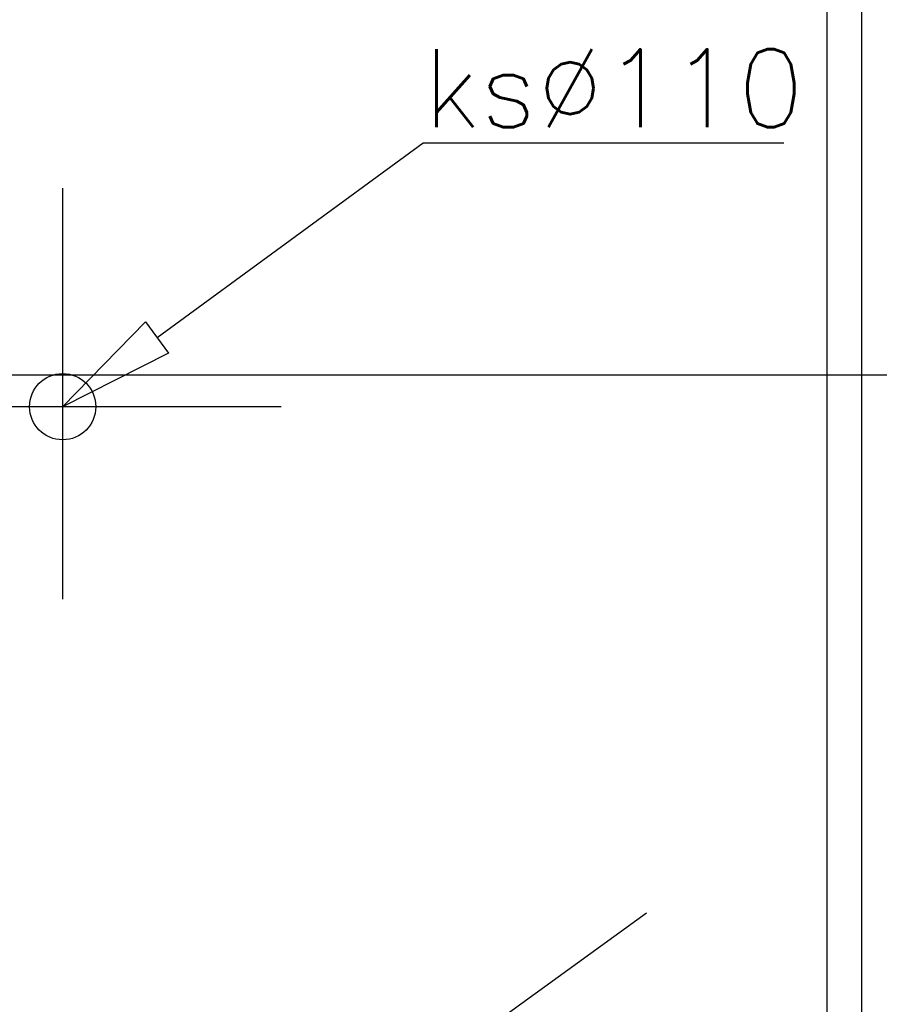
# Model space of a CAD drawing. Header units: centimetres. Extents: x -92429 to 178773, y 2337 to 428125.
# Tile 46 of 138: x 162093 to 162314, y 9096 to 9349. Entities that reach past the tile are written whole.
import ezdxf

# ---------------------------------------------------------------- set-up
doc = ezdxf.new("R2010")
doc.units = ezdxf.units.CM
doc.header["$LTSCALE"] = 50
doc.linetypes.add('Dach_Ist$0$DASHDOT2', pattern=[12.7, 6.35, -3.175, 0, -3.175])
doc.linetypes.add('Dach_Ist$0$HIDDEN2', pattern=[4.7625, 3.175, -1.5875])
for name, color, linetype in [('Dach_Ist$0$ARCH_INFO_OPISY_IST', 15, 'Continuous'), ('Dach_Ist$0$ARCH_INFO_OSIE_IST', 179, 'Dach_Ist$0$DASHDOT2'), ('Dach_Ist$0$ARCH_POMOCNICZE_IST', 8, 'Dach_Ist$0$HIDDEN2'), ('Dach_Ist$0$ARCH_PRZEKROJOWE_IST', 12, 'Continuous'), ('Dach_Ist$0$ARCH_WIDOK_IST', 251, 'Continuous'), ('WL_rurociągi', 1, 'Continuous')]:
    doc.layers.add(name, color=color, linetype=linetype)
doc.styles.add('Dach_Ist$0$ROMANS-50-CM', font='romans.shx', dxfattribs={"width": 0.8, "height": 10})

msp = doc.modelspace()

# ---------------------------------------------------------------- linework, layer by layer
at = {"layer": 'Dach_Ist$0$ARCH_INFO_OPISY_IST', "color": 8, "ltscale": 0.5, "extrusion": (0.590557, -0.806996, 0), "elevation": 88267.47}
msp.add_lwpolyline([(136309.87, 2170), (136394.4, 2170)], dxfattribs=at)
at = {"layer": 'Dach_Ist$0$ARCH_INFO_OPISY_IST', "color": 8, "ltscale": 0.5, "extrusion": (0, 1, 0), "elevation": 9317.13}
msp.add_lwpolyline([(-162196.69, 2170), (-162289.16, 2170)], dxfattribs=at)
at = {"layer": 'Dach_Ist$0$ARCH_INFO_OPISY_IST', "color": 8, "ltscale": 0.5, "elevation": 2170}
msp.add_lwpolyline([(162131.44, 9263.18), (162104.27, 9249.49), (162125.53, 9271.25)], close=True, dxfattribs=at)
at = {"layer": 'Dach_Ist$0$ARCH_INFO_OSIE_IST', "color": 8, "ltscale": 10}
msp.add_line((161514.32, 9257.62, 2170), (170738.27, 9257.62, 2170), dxfattribs=at)
at = {"layer": 'Dach_Ist$0$ARCH_POMOCNICZE_IST', "color": 8}
for p, q in [((162104.27, 9305.52, 2170), (162104.27, 9200.15, 2170)), ((162160.3, 9249.49, 2170), (162054.92, 9249.49, 2170))]:
    msp.add_line(p, q, dxfattribs=at)
at = {"layer": 'Dach_Ist$0$ARCH_PRZEKROJOWE_IST', "color": 8, "ltscale": 4}
msp.add_circle((162104.27, 9249.49, 2170), 8.5, dxfattribs=at)
at = {"layer": 'Dach_Ist$0$ARCH_WIDOK_IST', "color": 8}
msp.add_line((162118.71, 9021.92, 2170), (162253.99, 9119.65, 2170), dxfattribs=at)
at = {"layer": 'WL_rurociągi'}
for p, q in [((162300.27, 8844.62, 2170), (162300.27, 9737.62, 2170)), ((162309.23, 8864.81, 2170), (162309.23, 9717.44, 2170))]:
    msp.add_line(p, q, dxfattribs=at)

# ---------------------------------------------------------------- texts
at = {"layer": 'Dach_Ist$0$ARCH_INFO_OPISY_IST', "color": 8, "insert": (162196.69, 9321.16, 2170), "char_height": 20, "width": 343.5922, "attachment_point": 7, "style": 'Dach_Ist$0$ROMANS-50-CM'}
msp.add_mtext('{\\W1;ks%%C110}', dxfattribs=at)

doc.saveas('drawing.dxf')
